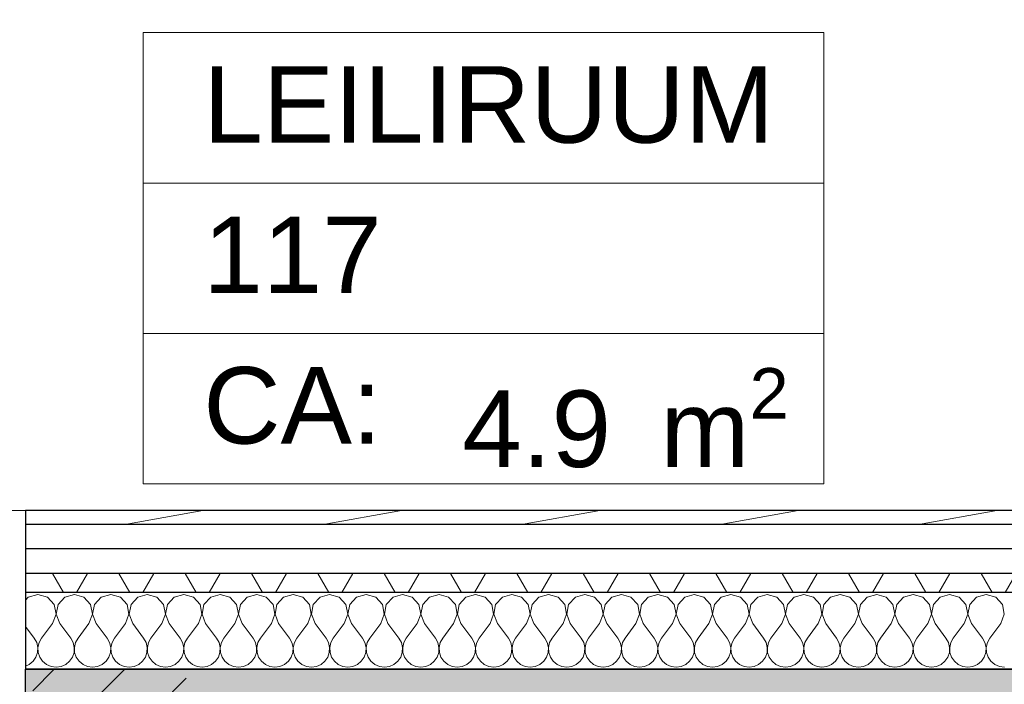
# Model space of a CAD drawing. Header units: millimetres. Extents: x -63554 to 200, y -19084 to 40052.
# Tile 79 of 120: x -47048 to -45762, y 3720 to 4588. Entities that reach past the tile are written whole.
import ezdxf
from ezdxf.enums import TextEntityAlignment as Align

# ---------------------------------------------------------------- set-up
doc = ezdxf.new("R2010")
doc.units = ezdxf.units.MM
doc.header["$MEASUREMENT"] = 0
for name, color, linetype in [('1311_Vaheseinad', 7, 'Continuous'), ('Archicad Doors', 7, 'Continuous'), ('New_014_Ruumi netopind', 7, 'Continuous'), ('New_1311_Vaheseinad', 7, 'Continuous'), ('New_Archicad Door Markers', 7, 'Continuous'), ('New_Archicad Doors', 7, 'Continuous')]:
    doc.layers.add(name, color=color, linetype=linetype)
for name, color, linetype, lineweight in [('1311_Vaheseinad_Pen_No__101', 252, 'Continuous', 13), ('1311_Vaheseinad_Pen_No__41', 7, 'Continuous', 25), ('2D Drafting - General.AR_Pen_No__20', 1, 'Continuous', 0), ('Archicad Doors_Pen_No__101', 252, 'Continuous', 13), ('New_1311_Vaheseinad_Pen_No__101', 252, 'Continuous', 13), ('New_1311_Vaheseinad_Pen_No__41', 7, 'Continuous', 25), ('New_Archicad Door Markers_Pen_No__7', 7, 'Continuous', 35), ('New_Archicad Doors_Pen_No__101', 252, 'Continuous', 13), ('New_Archicad Zone Stamps_Pen_No__1', 7, 'Continuous', 13), ('New_Archicad Zone Stamps_Pen_No__7', 7, 'Continuous', 35)]:
    doc.layers.add(name, color=color, linetype=linetype, lineweight=lineweight)
doc.layers.add('New_Archicad Door Markers_Pen_No__5', color=7, linetype='Continuous', lineweight=25, true_color=0x40a5ff)
doc.styles.add('GENERATED_STYLE_1', font='arial.ttf')
doc.styles.add('GENERATED_STYLE_2', font='arial.ttf')

# ---------------------------------------------------------------- blocks, each defined once
blk = doc.blocks.new('LEILIRUUM_117_15_1', base_point=(-47351.5, 3992.3))
at = {"layer": 'New_Archicad Zone Stamps_Pen_No__1', "color": 7, "linetype": 'Continuous', "lineweight": 13}
for p, q in [((-45997.7, 4571), (-46886.4, 4571)), ((-46886.4, 4571), (-46886.4, 3981.7)), ((-46886.4, 4571), (-45997.7, 4571)), ((-46886.4, 4374.5), (-46886.4, 4571)), ((-45997.7, 3981.7), (-45997.7, 4571)), ((-45997.7, 4571), (-45997.7, 4374.5)), ((-45997.7, 4374.5), (-46886.4, 4374.5)), ((-46886.4, 4374.5), (-45997.7, 4374.5)), ((-46886.4, 4178.1), (-46886.4, 4374.5)), ((-45997.7, 4374.5), (-45997.7, 4178.1)), ((-45997.7, 4178.1), (-46886.4, 4178.1)), ((-46886.4, 4178.1), (-45997.7, 4178.1)), ((-46886.4, 3981.7), (-46886.4, 4178.1)), ((-45997.7, 4178.1), (-45997.7, 3981.7)), ((-46886.4, 3981.7), (-45997.7, 3981.7)), ((-45997.7, 3981.7), (-46886.4, 3981.7))]:
    blk.add_line(p, q, dxfattribs=at)
at = {"layer": 'New_Archicad Zone Stamps_Pen_No__7', "color": 7, "lineweight": 35, "insert": (-46469.6, 4132.9), "char_height": 100, "attachment_point": 1, "style": 'GENERATED_STYLE_2'}
blk.add_mtext('\\A1;{\\pql;\\pt0,350;\\fArial|b0|i0|c0|p0;\\W1.000000;4.9\\fArial|b0|i0|c0|p0;\\W1.000000;\\A1{\\H.66x;\\S^  ;}\\fArial|b0|i0|c0|p0;\\W1.000000; m\\fArial|b0|i0|c0|p0;\\W1.000000;\\A1{\\H.66x;\\S2^  ;}}', dxfattribs=at)
at = {"layer": 'New_Archicad Zone Stamps_Pen_No__7', "color": 7, "lineweight": 35, "style": 'GENERATED_STYLE_2'}
for tag, p in [('DUMMY_861', (-46076.2, 4551.3)), ('ROOM_NAME', (-46807.8, 4527.2)), ('DUMMY_862', (-46076.2, 4354.9)), ('ROOM_NUMBER', (-46807.8, 4330.8)), ('ceilingCode', (-46807.8, 4134.3))]:
    blk.add_attdef(tag, text='', height=100, dxfattribs=at).set_placement(p, align=Align.TOP_LEFT)
blk = doc.blocks.new('*X805')
at = {"layer": 'New_1311_Vaheseinad_Pen_No__101', "color": 252, "linetype": 'Continuous', "lineweight": 13}
for p, q in [((-47036.3, 3833.9), (-47040, 3829.9)), ((-47023.8, 3837.4), (-47036.3, 3833.9)), ((-47011.3, 3833.9), (-47023.8, 3837.4)), ((-47002.5, 3824.3), (-47011.3, 3833.9)), ((-46988.7, 3833.9), (-46997.5, 3824.3)), ((-46976.2, 3837.4), (-46988.7, 3833.9)), ((-46963.7, 3833.9), (-46976.2, 3837.4)), ((-46954.9, 3824.3), (-46963.7, 3833.9)), ((-46941.1, 3833.9), (-46949.9, 3824.3)), ((-46928.6, 3837.4), (-46941.1, 3833.9)), ((-46916.1, 3833.9), (-46928.6, 3837.4)), ((-46907.3, 3824.3), (-46916.1, 3833.9)), ((-46893.5, 3833.9), (-46902.2, 3824.3)), ((-46881, 3837.4), (-46893.5, 3833.9)), ((-46868.4, 3833.9), (-46881, 3837.4)), ((-46859.7, 3824.3), (-46868.4, 3833.9)), ((-46845.9, 3833.9), (-46854.6, 3824.3)), ((-46833.3, 3837.4), (-46845.9, 3833.9)), ((-46820.8, 3833.9), (-46833.3, 3837.4)), ((-46812, 3824.3), (-46820.8, 3833.9)), ((-46798.2, 3833.9), (-46807, 3824.3)), ((-46785.7, 3837.4), (-46798.2, 3833.9)), ((-46773.2, 3833.9), (-46785.7, 3837.4)), ((-46764.4, 3824.3), (-46773.2, 3833.9)), ((-46750.6, 3833.9), (-46759.4, 3824.3)), ((-46738.1, 3837.4), (-46750.6, 3833.9)), ((-46725.6, 3833.9), (-46738.1, 3837.4)), ((-46716.8, 3824.3), (-46725.6, 3833.9)), ((-46703, 3833.9), (-46711.8, 3824.3)), ((-46690.5, 3837.4), (-46703, 3833.9)), ((-46678, 3833.9), (-46690.5, 3837.4)), ((-46669.2, 3824.3), (-46678, 3833.9)), ((-46655.4, 3833.9), (-46664.2, 3824.3)), ((-46642.9, 3837.4), (-46655.4, 3833.9)), ((-46630.3, 3833.9), (-46642.9, 3837.4)), ((-46621.6, 3824.3), (-46630.3, 3833.9)), ((-46607.8, 3833.9), (-46616.5, 3824.3)), ((-46595.2, 3837.4), (-46607.8, 3833.9)), ((-46582.7, 3833.9), (-46595.2, 3837.4)), ((-46573.9, 3824.3), (-46582.7, 3833.9)), ((-46560.1, 3833.9), (-46568.9, 3824.3)), ((-46547.6, 3837.4), (-46560.1, 3833.9)), ((-46535.1, 3833.9), (-46547.6, 3837.4)), ((-46526.3, 3824.3), (-46535.1, 3833.9)), ((-46512.5, 3833.9), (-46521.3, 3824.3)), ((-46500, 3837.4), (-46512.5, 3833.9)), ((-46487.5, 3833.9), (-46500, 3837.4)), ((-46478.7, 3824.3), (-46487.5, 3833.9)), ((-46464.9, 3833.9), (-46473.7, 3824.3)), ((-46452.4, 3837.4), (-46464.9, 3833.9)), ((-46439.9, 3833.9), (-46452.4, 3837.4)), ((-46431.1, 3824.3), (-46439.9, 3833.9)), ((-46417.3, 3833.9), (-46426.1, 3824.3)), ((-46404.8, 3837.4), (-46417.3, 3833.9)), ((-46392.2, 3833.9), (-46404.8, 3837.4)), ((-46383.5, 3824.3), (-46392.2, 3833.9)), ((-46369.7, 3833.9), (-46378.4, 3824.3)), ((-46357.1, 3837.4), (-46369.7, 3833.9)), ((-46344.6, 3833.9), (-46357.1, 3837.4)), ((-46335.8, 3824.3), (-46344.6, 3833.9)), ((-46322, 3833.9), (-46330.8, 3824.3)), ((-46309.5, 3837.4), (-46322, 3833.9)), ((-46297, 3833.9), (-46309.5, 3837.4)), ((-46288.2, 3824.3), (-46297, 3833.9)), ((-46274.4, 3833.9), (-46283.2, 3824.3)), ((-46261.9, 3837.4), (-46274.4, 3833.9)), ((-46249.4, 3833.9), (-46261.9, 3837.4)), ((-46240.6, 3824.3), (-46249.4, 3833.9)), ((-46226.8, 3833.9), (-46235.6, 3824.3)), ((-46214.3, 3837.4), (-46226.8, 3833.9)), ((-46201.8, 3833.9), (-46214.3, 3837.4)), ((-46193, 3824.3), (-46201.8, 3833.9)), ((-46179.2, 3833.9), (-46188, 3824.3)), ((-46166.7, 3837.4), (-46179.2, 3833.9)), ((-46154.1, 3833.9), (-46166.7, 3837.4)), ((-46145.4, 3824.3), (-46154.1, 3833.9)), ((-46131.6, 3833.9), (-46140.3, 3824.3)), ((-46119, 3837.4), (-46131.6, 3833.9)), ((-46106.5, 3833.9), (-46119, 3837.4)), ((-46097.8, 3824.3), (-46106.5, 3833.9)), ((-46083.9, 3833.9), (-46092.7, 3824.3)), ((-46071.4, 3837.4), (-46083.9, 3833.9)), ((-46058.9, 3833.9), (-46071.4, 3837.4)), ((-46050.1, 3824.3), (-46058.9, 3833.9)), ((-46036.3, 3833.9), (-46045.1, 3824.3)), ((-46023.8, 3837.4), (-46036.3, 3833.9)), ((-46011.3, 3833.9), (-46023.8, 3837.4)), ((-46002.5, 3824.3), (-46011.3, 3833.9)), ((-45988.7, 3833.9), (-45997.5, 3824.3)), ((-45976.2, 3837.4), (-45988.7, 3833.9)), ((-45963.7, 3833.9), (-45976.2, 3837.4)), ((-45954.9, 3824.3), (-45963.7, 3833.9)), ((-45941.1, 3833.9), (-45949.9, 3824.3)), ((-45928.6, 3837.4), (-45941.1, 3833.9)), ((-45916.1, 3833.9), (-45928.6, 3837.4)), ((-45907.3, 3824.3), (-45916.1, 3833.9)), ((-45893.5, 3833.9), (-45902.2, 3824.3)), ((-45881, 3837.4), (-45893.5, 3833.9)), ((-45868.4, 3833.9), (-45881, 3837.4)), ((-45859.7, 3824.3), (-45868.4, 3833.9)), ((-45845.9, 3833.9), (-45854.6, 3824.3)), ((-45833.3, 3837.4), (-45845.9, 3833.9)), ((-45820.8, 3833.9), (-45833.3, 3837.4)), ((-45812, 3824.3), (-45820.8, 3833.9)), ((-45798.2, 3833.9), (-45807, 3824.3)), ((-45785.7, 3837.4), (-45798.2, 3833.9)), ((-45773.2, 3833.9), (-45785.7, 3837.4)), ((-45764.4, 3824.3), (-45773.2, 3833.9)), ((-47000.1, 3811.5), (-47002.5, 3824.3)), ((-46997.5, 3824.3), (-46999.9, 3811.5)), ((-46952.5, 3811.5), (-46954.9, 3824.3)), ((-46949.9, 3824.3), (-46952.3, 3811.5)), ((-46904.9, 3811.5), (-46907.3, 3824.3)), ((-46902.2, 3824.3), (-46904.7, 3811.5)), ((-46857.2, 3811.5), (-46859.7, 3824.3)), ((-46854.6, 3824.3), (-46857, 3811.5)), ((-46809.6, 3811.5), (-46812, 3824.3)), ((-46807, 3824.3), (-46809.4, 3811.5)), ((-46762, 3811.5), (-46764.4, 3824.3)), ((-46759.4, 3824.3), (-46761.8, 3811.5)), ((-46714.4, 3811.5), (-46716.8, 3824.3)), ((-46711.8, 3824.3), (-46714.2, 3811.5)), ((-46666.8, 3811.5), (-46669.2, 3824.3)), ((-46664.2, 3824.3), (-46666.6, 3811.5)), ((-46619.1, 3811.5), (-46621.6, 3824.3)), ((-46616.5, 3824.3), (-46619, 3811.5)), ((-46571.5, 3811.5), (-46573.9, 3824.3)), ((-46568.9, 3824.3), (-46571.3, 3811.5)), ((-46523.9, 3811.5), (-46526.3, 3824.3)), ((-46521.3, 3824.3), (-46523.7, 3811.5)), ((-46476.3, 3811.5), (-46478.7, 3824.3)), ((-46473.7, 3824.3), (-46476.1, 3811.5)), ((-46428.7, 3811.5), (-46431.1, 3824.3)), ((-46426.1, 3824.3), (-46428.5, 3811.5)), ((-46381, 3811.5), (-46383.5, 3824.3)), ((-46378.4, 3824.3), (-46380.9, 3811.5)), ((-46333.4, 3811.5), (-46335.8, 3824.3)), ((-46330.8, 3824.3), (-46333.2, 3811.5)), ((-46285.8, 3811.5), (-46288.2, 3824.3)), ((-46283.2, 3824.3), (-46285.6, 3811.5)), ((-46238.2, 3811.5), (-46240.6, 3824.3)), ((-46235.6, 3824.3), (-46238, 3811.5)), ((-46190.6, 3811.5), (-46193, 3824.3)), ((-46188, 3824.3), (-46190.4, 3811.5)), ((-46143, 3811.5), (-46145.4, 3824.3)), ((-46140.3, 3824.3), (-46142.8, 3811.5)), ((-46095.3, 3811.5), (-46097.8, 3824.3)), ((-46092.7, 3824.3), (-46095.1, 3811.5)), ((-46047.7, 3811.5), (-46050.1, 3824.3)), ((-46045.1, 3824.3), (-46047.5, 3811.5)), ((-46000.1, 3811.5), (-46002.5, 3824.3)), ((-45997.5, 3824.3), (-45999.9, 3811.5)), ((-45952.5, 3811.5), (-45954.9, 3824.3)), ((-45949.9, 3824.3), (-45952.3, 3811.5)), ((-45904.9, 3811.5), (-45907.3, 3824.3)), ((-45902.2, 3824.3), (-45904.7, 3811.5)), ((-45857.2, 3811.5), (-45859.7, 3824.3)), ((-45854.6, 3824.3), (-45857, 3811.5)), ((-45809.6, 3811.5), (-45812, 3824.3)), ((-45807, 3824.3), (-45809.4, 3811.5)), ((-45762, 3811.5), (-45764.4, 3824.3)), ((-47004.8, 3799.4), (-47000.1, 3811.5)), ((-46999.9, 3811.5), (-46995.2, 3799.4)), ((-46957.1, 3799.4), (-46952.5, 3811.5)), ((-46952.3, 3811.5), (-46947.6, 3799.4)), ((-46909.5, 3799.4), (-46904.9, 3811.5)), ((-46904.7, 3811.5), (-46900, 3799.4)), ((-46861.9, 3799.4), (-46857.2, 3811.5)), ((-46857, 3811.5), (-46852.4, 3799.4)), ((-46814.3, 3799.4), (-46809.6, 3811.5)), ((-46809.4, 3811.5), (-46804.8, 3799.4)), ((-46766.7, 3799.4), (-46762, 3811.5)), ((-46761.8, 3811.5), (-46757.1, 3799.4)), ((-46719, 3799.4), (-46714.4, 3811.5)), ((-46714.2, 3811.5), (-46709.5, 3799.4)), ((-46671.4, 3799.4), (-46666.8, 3811.5)), ((-46666.6, 3811.5), (-46661.9, 3799.4)), ((-46623.8, 3799.4), (-46619.1, 3811.5)), ((-46619, 3811.5), (-46614.3, 3799.4)), ((-46576.2, 3799.4), (-46571.5, 3811.5)), ((-46571.3, 3811.5), (-46566.7, 3799.4)), ((-46528.6, 3799.4), (-46523.9, 3811.5)), ((-46523.7, 3811.5), (-46519, 3799.4)), ((-46481, 3799.4), (-46476.3, 3811.5)), ((-46476.1, 3811.5), (-46471.4, 3799.4)), ((-46433.3, 3799.4), (-46428.7, 3811.5)), ((-46428.5, 3811.5), (-46423.8, 3799.4)), ((-46385.7, 3799.4), (-46381, 3811.5)), ((-46380.9, 3811.5), (-46376.2, 3799.4)), ((-46338.1, 3799.4), (-46333.4, 3811.5)), ((-46333.2, 3811.5), (-46328.6, 3799.4)), ((-46290.5, 3799.4), (-46285.8, 3811.5)), ((-46285.6, 3811.5), (-46281, 3799.4)), ((-46242.9, 3799.4), (-46238.2, 3811.5)), ((-46238, 3811.5), (-46233.3, 3799.4)), ((-46195.2, 3799.4), (-46190.6, 3811.5)), ((-46190.4, 3811.5), (-46185.7, 3799.4)), ((-46147.6, 3799.4), (-46143, 3811.5)), ((-46142.8, 3811.5), (-46138.1, 3799.4)), ((-46100, 3799.4), (-46095.3, 3811.5)), ((-46095.1, 3811.5), (-46090.5, 3799.4)), ((-46052.4, 3799.4), (-46047.7, 3811.5)), ((-46047.5, 3811.5), (-46042.9, 3799.4)), ((-46004.8, 3799.4), (-46000.1, 3811.5)), ((-45999.9, 3811.5), (-45995.2, 3799.4)), ((-45957.1, 3799.4), (-45952.5, 3811.5)), ((-45952.3, 3811.5), (-45947.6, 3799.4)), ((-45909.5, 3799.4), (-45904.9, 3811.5)), ((-45904.7, 3811.5), (-45900, 3799.4)), ((-45861.9, 3799.4), (-45857.2, 3811.5)), ((-45857, 3811.5), (-45852.4, 3799.4)), ((-45814.3, 3799.4), (-45809.6, 3811.5)), ((-45809.4, 3811.5), (-45804.8, 3799.4)), ((-45766.7, 3799.4), (-45762, 3811.5)), ((-47040, 3795.5), (-47028.6, 3780.3)), ((-47004.8, 3799.4), (-47019, 3780.3)), ((-46995.2, 3799.4), (-46981, 3780.3)), ((-46957.1, 3799.4), (-46971.4, 3780.3)), ((-46947.6, 3799.4), (-46933.3, 3780.3)), ((-46909.5, 3799.4), (-46923.8, 3780.3)), ((-46900, 3799.4), (-46885.7, 3780.3)), ((-46861.9, 3799.4), (-46876.2, 3780.3)), ((-46852.4, 3799.4), (-46838.1, 3780.3)), ((-46814.3, 3799.4), (-46828.6, 3780.3)), ((-46804.8, 3799.4), (-46790.5, 3780.3)), ((-46766.7, 3799.4), (-46781, 3780.3)), ((-46757.1, 3799.4), (-46742.9, 3780.3)), ((-46719, 3799.4), (-46733.3, 3780.3)), ((-46709.5, 3799.4), (-46695.2, 3780.3)), ((-46671.4, 3799.4), (-46685.7, 3780.3)), ((-46661.9, 3799.4), (-46647.6, 3780.3)), ((-46623.8, 3799.4), (-46638.1, 3780.3)), ((-46614.3, 3799.4), (-46600, 3780.3)), ((-46576.2, 3799.4), (-46590.5, 3780.3)), ((-46566.7, 3799.4), (-46552.4, 3780.3)), ((-46528.6, 3799.4), (-46542.9, 3780.3)), ((-46519, 3799.4), (-46504.8, 3780.3)), ((-46481, 3799.4), (-46495.2, 3780.3)), ((-46471.4, 3799.4), (-46457.1, 3780.3)), ((-46433.3, 3799.4), (-46447.6, 3780.3)), ((-46423.8, 3799.4), (-46409.5, 3780.3)), ((-46385.7, 3799.4), (-46400, 3780.3)), ((-46376.2, 3799.4), (-46361.9, 3780.3)), ((-46338.1, 3799.4), (-46352.4, 3780.3)), ((-46328.6, 3799.4), (-46314.3, 3780.3)), ((-46290.5, 3799.4), (-46304.8, 3780.3)), ((-46281, 3799.4), (-46266.7, 3780.3)), ((-46242.9, 3799.4), (-46257.1, 3780.3)), ((-46233.3, 3799.4), (-46219, 3780.3)), ((-46195.2, 3799.4), (-46209.5, 3780.3)), ((-46185.7, 3799.4), (-46171.4, 3780.3)), ((-46147.6, 3799.4), (-46161.9, 3780.3)), ((-46138.1, 3799.4), (-46123.8, 3780.3)), ((-46100, 3799.4), (-46114.3, 3780.3)), ((-46090.5, 3799.4), (-46076.2, 3780.3)), ((-46052.4, 3799.4), (-46066.7, 3780.3)), ((-46042.9, 3799.4), (-46028.6, 3780.3)), ((-46004.8, 3799.4), (-46019, 3780.3)), ((-45995.2, 3799.4), (-45981, 3780.3)), ((-45957.1, 3799.4), (-45971.4, 3780.3)), ((-45947.6, 3799.4), (-45933.3, 3780.3)), ((-45909.5, 3799.4), (-45923.8, 3780.3)), ((-45900, 3799.4), (-45885.7, 3780.3)), ((-45861.9, 3799.4), (-45876.2, 3780.3)), ((-45852.4, 3799.4), (-45838.1, 3780.3)), ((-45814.3, 3799.4), (-45828.6, 3780.3)), ((-45804.8, 3799.4), (-45790.5, 3780.3)), ((-45766.7, 3799.4), (-45781, 3780.3)), ((-47025.4, 3774.6), (-47028.6, 3780.3)), ((-47019, 3780.3), (-47022.2, 3774.6)), ((-46977.8, 3774.6), (-46981, 3780.3)), ((-46971.4, 3780.3), (-46974.6, 3774.6)), ((-46930.2, 3774.6), (-46933.3, 3780.3)), ((-46923.8, 3780.3), (-46927, 3774.6)), ((-46882.5, 3774.6), (-46885.7, 3780.3)), ((-46876.2, 3780.3), (-46879.4, 3774.6)), ((-46834.9, 3774.6), (-46838.1, 3780.3)), ((-46828.6, 3780.3), (-46831.8, 3774.6)), ((-46787.3, 3774.6), (-46790.5, 3780.3)), ((-46781, 3780.3), (-46784.1, 3774.6)), ((-46739.7, 3774.6), (-46742.9, 3780.3)), ((-46733.3, 3780.3), (-46736.5, 3774.6)), ((-46692.1, 3774.6), (-46695.2, 3780.3)), ((-46685.7, 3780.3), (-46688.9, 3774.6)), ((-46644.4, 3774.6), (-46647.6, 3780.3)), ((-46638.1, 3780.3), (-46641.3, 3774.6)), ((-46596.8, 3774.6), (-46600, 3780.3)), ((-46590.5, 3780.3), (-46593.7, 3774.6)), ((-46549.2, 3774.6), (-46552.4, 3780.3)), ((-46542.9, 3780.3), (-46546, 3774.6)), ((-46501.6, 3774.6), (-46504.8, 3780.3)), ((-46495.2, 3780.3), (-46498.4, 3774.6)), ((-46454, 3774.6), (-46457.1, 3780.3)), ((-46447.6, 3780.3), (-46450.8, 3774.6)), ((-46406.3, 3774.6), (-46409.5, 3780.3)), ((-46400, 3780.3), (-46403.2, 3774.6)), ((-46358.7, 3774.6), (-46361.9, 3780.3)), ((-46352.4, 3780.3), (-46355.6, 3774.6)), ((-46311.1, 3774.6), (-46314.3, 3780.3)), ((-46304.8, 3780.3), (-46307.9, 3774.6)), ((-46263.5, 3774.6), (-46266.7, 3780.3)), ((-46257.1, 3780.3), (-46260.3, 3774.6)), ((-46215.9, 3774.6), (-46219, 3780.3)), ((-46209.5, 3780.3), (-46212.7, 3774.6)), ((-46168.2, 3774.6), (-46171.4, 3780.3)), ((-46161.9, 3780.3), (-46165.1, 3774.6)), ((-46120.6, 3774.6), (-46123.8, 3780.3)), ((-46114.3, 3780.3), (-46117.5, 3774.6)), ((-46073, 3774.6), (-46076.2, 3780.3)), ((-46066.7, 3780.3), (-46069.8, 3774.6)), ((-46025.4, 3774.6), (-46028.6, 3780.3)), ((-46019, 3780.3), (-46022.2, 3774.6)), ((-45977.8, 3774.6), (-45981, 3780.3)), ((-45971.4, 3780.3), (-45974.6, 3774.6)), ((-45930.2, 3774.6), (-45933.3, 3780.3)), ((-45923.8, 3780.3), (-45927, 3774.6)), ((-45882.5, 3774.6), (-45885.7, 3780.3)), ((-45876.2, 3780.3), (-45879.4, 3774.6)), ((-45834.9, 3774.6), (-45838.1, 3780.3)), ((-45828.6, 3780.3), (-45831.8, 3774.6)), ((-45787.3, 3774.6), (-45790.5, 3780.3)), ((-45781, 3780.3), (-45784.1, 3774.6)), ((-47023.9, 3768.2), (-47025.4, 3774.6)), ((-47024.2, 3761.6), (-47023.9, 3768.2)), ((-47022.2, 3774.6), (-47023.7, 3768.2)), ((-47023.7, 3768.2), (-47023.4, 3761.6)), ((-46976.3, 3768.2), (-46977.8, 3774.6)), ((-46976.6, 3761.6), (-46976.3, 3768.2)), ((-46974.6, 3774.6), (-46976.1, 3768.2)), ((-46976.1, 3768.2), (-46975.8, 3761.6)), ((-46928.7, 3768.2), (-46930.2, 3774.6)), ((-46929, 3761.6), (-46928.7, 3768.2)), ((-46927, 3774.6), (-46928.5, 3768.2)), ((-46928.5, 3768.2), (-46928.2, 3761.6)), ((-46881, 3768.2), (-46882.5, 3774.6)), ((-46881.4, 3761.6), (-46881, 3768.2)), ((-46879.4, 3774.6), (-46880.9, 3768.2)), ((-46880.9, 3768.2), (-46880.5, 3761.6)), ((-46833.4, 3768.2), (-46834.9, 3774.6)), ((-46833.7, 3761.6), (-46833.4, 3768.2)), ((-46831.8, 3774.6), (-46833.2, 3768.2)), ((-46833.2, 3768.2), (-46832.9, 3761.6)), ((-46785.8, 3768.2), (-46787.3, 3774.6)), ((-46786.1, 3761.6), (-46785.8, 3768.2)), ((-46784.1, 3774.6), (-46785.6, 3768.2)), ((-46785.6, 3768.2), (-46785.3, 3761.6)), ((-46738.2, 3768.2), (-46739.7, 3774.6)), ((-46738.5, 3761.6), (-46738.2, 3768.2)), ((-46736.5, 3774.6), (-46738, 3768.2)), ((-46738, 3768.2), (-46737.7, 3761.6)), ((-46690.6, 3768.2), (-46692.1, 3774.6)), ((-46690.9, 3761.6), (-46690.6, 3768.2)), ((-46688.9, 3774.6), (-46690.4, 3768.2)), ((-46690.4, 3768.2), (-46690.1, 3761.6)), ((-46643, 3768.2), (-46644.4, 3774.6)), ((-46643.3, 3761.6), (-46643, 3768.2)), ((-46641.3, 3774.6), (-46642.8, 3768.2)), ((-46642.8, 3768.2), (-46642.4, 3761.6)), ((-46595.3, 3768.2), (-46596.8, 3774.6)), ((-46595.7, 3761.6), (-46595.3, 3768.2)), ((-46593.7, 3774.6), (-46595.1, 3768.2)), ((-46595.1, 3768.2), (-46594.8, 3761.6)), ((-46547.7, 3768.2), (-46549.2, 3774.6)), ((-46548, 3761.6), (-46547.7, 3768.2)), ((-46546, 3774.6), (-46547.5, 3768.2)), ((-46547.5, 3768.2), (-46547.2, 3761.6)), ((-46500.1, 3768.2), (-46501.6, 3774.6)), ((-46500.4, 3761.6), (-46500.1, 3768.2)), ((-46498.4, 3774.6), (-46499.9, 3768.2)), ((-46499.9, 3768.2), (-46499.6, 3761.6)), ((-46452.5, 3768.2), (-46454, 3774.6)), ((-46452.8, 3761.6), (-46452.5, 3768.2)), ((-46450.8, 3774.6), (-46452.3, 3768.2)), ((-46452.3, 3768.2), (-46452, 3761.6)), ((-46404.9, 3768.2), (-46406.3, 3774.6)), ((-46405.2, 3761.6), (-46404.9, 3768.2)), ((-46403.2, 3774.6), (-46404.7, 3768.2)), ((-46404.7, 3768.2), (-46404.3, 3761.6)), ((-46357.2, 3768.2), (-46358.7, 3774.6)), ((-46357.6, 3761.6), (-46357.2, 3768.2)), ((-46355.6, 3774.6), (-46357, 3768.2)), ((-46357, 3768.2), (-46356.7, 3761.6)), ((-46309.6, 3768.2), (-46311.1, 3774.6)), ((-46309.9, 3761.6), (-46309.6, 3768.2)), ((-46307.9, 3774.6), (-46309.4, 3768.2)), ((-46309.4, 3768.2), (-46309.1, 3761.6)), ((-46262, 3768.2), (-46263.5, 3774.6)), ((-46262.3, 3761.6), (-46262, 3768.2)), ((-46260.3, 3774.6), (-46261.8, 3768.2)), ((-46261.8, 3768.2), (-46261.5, 3761.6)), ((-46214.4, 3768.2), (-46215.9, 3774.6)), ((-46214.7, 3761.6), (-46214.4, 3768.2)), ((-46212.7, 3774.6), (-46214.2, 3768.2)), ((-46214.2, 3768.2), (-46213.9, 3761.6)), ((-46166.8, 3768.2), (-46168.2, 3774.6)), ((-46167.1, 3761.6), (-46166.8, 3768.2)), ((-46165.1, 3774.6), (-46166.6, 3768.2)), ((-46166.6, 3768.2), (-46166.3, 3761.6)), ((-46119.1, 3768.2), (-46120.6, 3774.6)), ((-46119.5, 3761.6), (-46119.1, 3768.2)), ((-46117.5, 3774.6), (-46119, 3768.2)), ((-46119, 3768.2), (-46118.6, 3761.6)), ((-46071.5, 3768.2), (-46073, 3774.6)), ((-46071.8, 3761.6), (-46071.5, 3768.2)), ((-46069.8, 3774.6), (-46071.3, 3768.2)), ((-46071.3, 3768.2), (-46071, 3761.6)), ((-46023.9, 3768.2), (-46025.4, 3774.6)), ((-46024.2, 3761.6), (-46023.9, 3768.2)), ((-46022.2, 3774.6), (-46023.7, 3768.2)), ((-46023.7, 3768.2), (-46023.4, 3761.6)), ((-45976.3, 3768.2), (-45977.8, 3774.6)), ((-45976.6, 3761.6), (-45976.3, 3768.2)), ((-45974.6, 3774.6), (-45976.1, 3768.2)), ((-45976.1, 3768.2), (-45975.8, 3761.6)), ((-45928.7, 3768.2), (-45930.2, 3774.6)), ((-45929, 3761.6), (-45928.7, 3768.2)), ((-45927, 3774.6), (-45928.5, 3768.2)), ((-45928.5, 3768.2), (-45928.2, 3761.6)), ((-45881, 3768.2), (-45882.5, 3774.6)), ((-45881.4, 3761.6), (-45881, 3768.2)), ((-45879.4, 3774.6), (-45880.9, 3768.2)), ((-45880.9, 3768.2), (-45880.5, 3761.6)), ((-45833.4, 3768.2), (-45834.9, 3774.6)), ((-45833.7, 3761.6), (-45833.4, 3768.2)), ((-45831.8, 3774.6), (-45833.2, 3768.2)), ((-45833.2, 3768.2), (-45832.9, 3761.6)), ((-45785.8, 3768.2), (-45787.3, 3774.6)), ((-45786.1, 3761.6), (-45785.8, 3768.2)), ((-45784.1, 3774.6), (-45785.6, 3768.2)), ((-45785.6, 3768.2), (-45785.3, 3761.6)), ((-47030, 3750), (-47026.3, 3755.4)), ((-47026.3, 3755.4), (-47024.2, 3761.6)), ((-47023.4, 3761.6), (-47021.3, 3755.4)), ((-47021.3, 3755.4), (-47017.6, 3750)), ((-46982.4, 3750), (-46978.7, 3755.4)), ((-46978.7, 3755.4), (-46976.6, 3761.6)), ((-46975.8, 3761.6), (-46973.7, 3755.4)), ((-46973.7, 3755.4), (-46970, 3750)), ((-46934.8, 3750), (-46931.1, 3755.4)), ((-46931.1, 3755.4), (-46929, 3761.6)), ((-46928.2, 3761.6), (-46926.1, 3755.4)), ((-46926.1, 3755.4), (-46922.3, 3750)), ((-46887.2, 3750), (-46883.5, 3755.4)), ((-46883.5, 3755.4), (-46881.4, 3761.6)), ((-46880.5, 3761.6), (-46878.4, 3755.4)), ((-46878.4, 3755.4), (-46874.7, 3750)), ((-46839.6, 3750), (-46835.8, 3755.4)), ((-46835.8, 3755.4), (-46833.7, 3761.6)), ((-46832.9, 3761.6), (-46830.8, 3755.4)), ((-46830.8, 3755.4), (-46827.1, 3750)), ((-46791.9, 3750), (-46788.2, 3755.4)), ((-46788.2, 3755.4), (-46786.1, 3761.6)), ((-46785.3, 3761.6), (-46783.2, 3755.4)), ((-46783.2, 3755.4), (-46779.5, 3750)), ((-46744.3, 3750), (-46740.6, 3755.4)), ((-46740.6, 3755.4), (-46738.5, 3761.6)), ((-46737.7, 3761.6), (-46735.6, 3755.4)), ((-46735.6, 3755.4), (-46731.9, 3750)), ((-46696.7, 3750), (-46693, 3755.4)), ((-46693, 3755.4), (-46690.9, 3761.6)), ((-46690.1, 3761.6), (-46688, 3755.4)), ((-46688, 3755.4), (-46684.2, 3750)), ((-46649.1, 3750), (-46645.4, 3755.4)), ((-46645.4, 3755.4), (-46643.3, 3761.6)), ((-46642.4, 3761.6), (-46640.3, 3755.4)), ((-46640.3, 3755.4), (-46636.6, 3750)), ((-46601.5, 3750), (-46597.8, 3755.4)), ((-46597.8, 3755.4), (-46595.7, 3761.6)), ((-46594.8, 3761.6), (-46592.7, 3755.4)), ((-46592.7, 3755.4), (-46589, 3750)), ((-46553.9, 3750), (-46550.1, 3755.4)), ((-46550.1, 3755.4), (-46548, 3761.6)), ((-46547.2, 3761.6), (-46545.1, 3755.4)), ((-46545.1, 3755.4), (-46541.4, 3750)), ((-46506.2, 3750), (-46502.5, 3755.4)), ((-46502.5, 3755.4), (-46500.4, 3761.6)), ((-46499.6, 3761.6), (-46497.5, 3755.4)), ((-46497.5, 3755.4), (-46493.8, 3750)), ((-46458.6, 3750), (-46454.9, 3755.4)), ((-46454.9, 3755.4), (-46452.8, 3761.6)), ((-46452, 3761.6), (-46449.9, 3755.4)), ((-46449.9, 3755.4), (-46446.1, 3750)), ((-46411, 3750), (-46407.3, 3755.4)), ((-46407.3, 3755.4), (-46405.2, 3761.6)), ((-46404.3, 3761.6), (-46402.2, 3755.4)), ((-46402.2, 3755.4), (-46398.5, 3750)), ((-46363.4, 3750), (-46359.7, 3755.4)), ((-46359.7, 3755.4), (-46357.6, 3761.6)), ((-46356.7, 3761.6), (-46354.6, 3755.4)), ((-46354.6, 3755.4), (-46350.9, 3750)), ((-46315.8, 3750), (-46312, 3755.4)), ((-46312, 3755.4), (-46309.9, 3761.6)), ((-46309.1, 3761.6), (-46307, 3755.4)), ((-46307, 3755.4), (-46303.3, 3750)), ((-46268.1, 3750), (-46264.4, 3755.4)), ((-46264.4, 3755.4), (-46262.3, 3761.6)), ((-46261.5, 3761.6), (-46259.4, 3755.4)), ((-46259.4, 3755.4), (-46255.7, 3750)), ((-46220.5, 3750), (-46216.8, 3755.4)), ((-46216.8, 3755.4), (-46214.7, 3761.6)), ((-46213.9, 3761.6), (-46211.8, 3755.4)), ((-46211.8, 3755.4), (-46208.1, 3750)), ((-46172.9, 3750), (-46169.2, 3755.4)), ((-46169.2, 3755.4), (-46167.1, 3761.6)), ((-46166.3, 3761.6), (-46164.2, 3755.4)), ((-46164.2, 3755.4), (-46160.4, 3750)), ((-46125.3, 3750), (-46121.6, 3755.4)), ((-46121.6, 3755.4), (-46119.5, 3761.6)), ((-46118.6, 3761.6), (-46116.5, 3755.4)), ((-46116.5, 3755.4), (-46112.8, 3750)), ((-46077.7, 3750), (-46073.9, 3755.4)), ((-46073.9, 3755.4), (-46071.8, 3761.6)), ((-46071, 3761.6), (-46068.9, 3755.4)), ((-46068.9, 3755.4), (-46065.2, 3750)), ((-46030, 3750), (-46026.3, 3755.4)), ((-46026.3, 3755.4), (-46024.2, 3761.6)), ((-46023.4, 3761.6), (-46021.3, 3755.4)), ((-46021.3, 3755.4), (-46017.6, 3750)), ((-45982.4, 3750), (-45978.7, 3755.4)), ((-45978.7, 3755.4), (-45976.6, 3761.6)), ((-45975.8, 3761.6), (-45973.7, 3755.4)), ((-45973.7, 3755.4), (-45970, 3750)), ((-45934.8, 3750), (-45931.1, 3755.4)), ((-45931.1, 3755.4), (-45929, 3761.6)), ((-45928.2, 3761.6), (-45926.1, 3755.4)), ((-45926.1, 3755.4), (-45922.3, 3750)), ((-45887.2, 3750), (-45883.5, 3755.4)), ((-45883.5, 3755.4), (-45881.4, 3761.6)), ((-45880.5, 3761.6), (-45878.4, 3755.4)), ((-45878.4, 3755.4), (-45874.7, 3750)), ((-45839.6, 3750), (-45835.8, 3755.4)), ((-45835.8, 3755.4), (-45833.7, 3761.6)), ((-45832.9, 3761.6), (-45830.8, 3755.4)), ((-45830.8, 3755.4), (-45827.1, 3750)), ((-45791.9, 3750), (-45788.2, 3755.4)), ((-45788.2, 3755.4), (-45786.1, 3761.6)), ((-45785.3, 3761.6), (-45783.2, 3755.4)), ((-45783.2, 3755.4), (-45779.5, 3750)), ((-47040, 3743.6), (-47035.1, 3745.8)), ((-47035.1, 3745.8), (-47030, 3750)), ((-47017.6, 3750), (-47012.5, 3745.8)), ((-47012.5, 3745.8), (-47006.5, 3743.1)), ((-47006.5, 3743.1), (-47000, 3742.2)), ((-47000, 3742.2), (-46993.5, 3743.1)), ((-46993.5, 3743.1), (-46987.5, 3745.8)), ((-46987.5, 3745.8), (-46982.4, 3750)), ((-46970, 3750), (-46964.9, 3745.8)), ((-46964.9, 3745.8), (-46958.9, 3743.1)), ((-46958.9, 3743.1), (-46952.4, 3742.2)), ((-46952.4, 3742.2), (-46945.9, 3743.1)), ((-46945.9, 3743.1), (-46939.9, 3745.8)), ((-46939.9, 3745.8), (-46934.8, 3750)), ((-46922.3, 3750), (-46917.3, 3745.8)), ((-46917.3, 3745.8), (-46911.3, 3743.1)), ((-46911.3, 3743.1), (-46904.8, 3742.2)), ((-46904.8, 3742.2), (-46898.3, 3743.1)), ((-46898.3, 3743.1), (-46892.2, 3745.8)), ((-46892.2, 3745.8), (-46887.2, 3750)), ((-46874.7, 3750), (-46869.7, 3745.8)), ((-46869.7, 3745.8), (-46863.6, 3743.1)), ((-46863.6, 3743.1), (-46857.1, 3742.2)), ((-46857.1, 3742.2), (-46850.6, 3743.1)), ((-46850.6, 3743.1), (-46844.6, 3745.8)), ((-46844.6, 3745.8), (-46839.6, 3750)), ((-46827.1, 3750), (-46822, 3745.8)), ((-46822, 3745.8), (-46816, 3743.1)), ((-46816, 3743.1), (-46809.5, 3742.2)), ((-46809.5, 3742.2), (-46803, 3743.1)), ((-46803, 3743.1), (-46797, 3745.8)), ((-46797, 3745.8), (-46791.9, 3750)), ((-46779.5, 3750), (-46774.4, 3745.8)), ((-46774.4, 3745.8), (-46768.4, 3743.1)), ((-46768.4, 3743.1), (-46761.9, 3742.2)), ((-46761.9, 3742.2), (-46755.4, 3743.1)), ((-46755.4, 3743.1), (-46749.4, 3745.8)), ((-46749.4, 3745.8), (-46744.3, 3750)), ((-46731.9, 3750), (-46726.8, 3745.8)), ((-46726.8, 3745.8), (-46720.8, 3743.1)), ((-46720.8, 3743.1), (-46714.3, 3742.2)), ((-46714.3, 3742.2), (-46707.8, 3743.1)), ((-46707.8, 3743.1), (-46701.8, 3745.8)), ((-46701.8, 3745.8), (-46696.7, 3750)), ((-46684.2, 3750), (-46679.2, 3745.8)), ((-46679.2, 3745.8), (-46673.2, 3743.1)), ((-46673.2, 3743.1), (-46666.7, 3742.2)), ((-46666.7, 3742.2), (-46660.2, 3743.1)), ((-46660.2, 3743.1), (-46654.1, 3745.8)), ((-46654.1, 3745.8), (-46649.1, 3750)), ((-46636.6, 3750), (-46631.6, 3745.8)), ((-46631.6, 3745.8), (-46625.6, 3743.1)), ((-46625.6, 3743.1), (-46619, 3742.2)), ((-46619, 3742.2), (-46612.5, 3743.1)), ((-46612.5, 3743.1), (-46606.5, 3745.8)), ((-46606.5, 3745.8), (-46601.5, 3750)), ((-46589, 3750), (-46583.9, 3745.8)), ((-46583.9, 3745.8), (-46577.9, 3743.1)), ((-46577.9, 3743.1), (-46571.4, 3742.2)), ((-46571.4, 3742.2), (-46564.9, 3743.1)), ((-46564.9, 3743.1), (-46558.9, 3745.8)), ((-46558.9, 3745.8), (-46553.9, 3750)), ((-46541.4, 3750), (-46536.3, 3745.8)), ((-46536.3, 3745.8), (-46530.3, 3743.1)), ((-46530.3, 3743.1), (-46523.8, 3742.2)), ((-46523.8, 3742.2), (-46517.3, 3743.1)), ((-46517.3, 3743.1), (-46511.3, 3745.8)), ((-46511.3, 3745.8), (-46506.2, 3750)), ((-46493.8, 3750), (-46488.7, 3745.8)), ((-46488.7, 3745.8), (-46482.7, 3743.1)), ((-46482.7, 3743.1), (-46476.2, 3742.2)), ((-46476.2, 3742.2), (-46469.7, 3743.1)), ((-46469.7, 3743.1), (-46463.7, 3745.8)), ((-46463.7, 3745.8), (-46458.6, 3750)), ((-46446.1, 3750), (-46441.1, 3745.8)), ((-46441.1, 3745.8), (-46435.1, 3743.1)), ((-46435.1, 3743.1), (-46428.6, 3742.2)), ((-46428.6, 3742.2), (-46422.1, 3743.1)), ((-46422.1, 3743.1), (-46416.1, 3745.8)), ((-46416.1, 3745.8), (-46411, 3750)), ((-46398.5, 3750), (-46393.5, 3745.8)), ((-46393.5, 3745.8), (-46387.5, 3743.1)), ((-46387.5, 3743.1), (-46381, 3742.2)), ((-46381, 3742.2), (-46374.4, 3743.1)), ((-46374.4, 3743.1), (-46368.4, 3745.8)), ((-46368.4, 3745.8), (-46363.4, 3750)), ((-46350.9, 3750), (-46345.9, 3745.8)), ((-46345.9, 3745.8), (-46339.8, 3743.1)), ((-46339.8, 3743.1), (-46333.3, 3742.2)), ((-46333.3, 3742.2), (-46326.8, 3743.1)), ((-46326.8, 3743.1), (-46320.8, 3745.8)), ((-46320.8, 3745.8), (-46315.8, 3750)), ((-46303.3, 3750), (-46298.2, 3745.8)), ((-46298.2, 3745.8), (-46292.2, 3743.1)), ((-46292.2, 3743.1), (-46285.7, 3742.2)), ((-46285.7, 3742.2), (-46279.2, 3743.1)), ((-46279.2, 3743.1), (-46273.2, 3745.8)), ((-46273.2, 3745.8), (-46268.1, 3750)), ((-46255.7, 3750), (-46250.6, 3745.8)), ((-46250.6, 3745.8), (-46244.6, 3743.1)), ((-46244.6, 3743.1), (-46238.1, 3742.2)), ((-46238.1, 3742.2), (-46231.6, 3743.1)), ((-46231.6, 3743.1), (-46225.6, 3745.8)), ((-46225.6, 3745.8), (-46220.5, 3750)), ((-46208.1, 3750), (-46203, 3745.8)), ((-46203, 3745.8), (-46197, 3743.1)), ((-46197, 3743.1), (-46190.5, 3742.2)), ((-46190.5, 3742.2), (-46184, 3743.1)), ((-46184, 3743.1), (-46178, 3745.8)), ((-46178, 3745.8), (-46172.9, 3750)), ((-46160.4, 3750), (-46155.4, 3745.8)), ((-46155.4, 3745.8), (-46149.4, 3743.1)), ((-46149.4, 3743.1), (-46142.9, 3742.2)), ((-46142.9, 3742.2), (-46136.4, 3743.1)), ((-46136.4, 3743.1), (-46130.3, 3745.8)), ((-46130.3, 3745.8), (-46125.3, 3750)), ((-46112.8, 3750), (-46107.8, 3745.8)), ((-46107.8, 3745.8), (-46101.7, 3743.1)), ((-46101.7, 3743.1), (-46095.2, 3742.2)), ((-46095.2, 3742.2), (-46088.7, 3743.1)), ((-46088.7, 3743.1), (-46082.7, 3745.8)), ((-46082.7, 3745.8), (-46077.7, 3750)), ((-46065.2, 3750), (-46060.1, 3745.8)), ((-46060.1, 3745.8), (-46054.1, 3743.1)), ((-46054.1, 3743.1), (-46047.6, 3742.2)), ((-46047.6, 3742.2), (-46041.1, 3743.1)), ((-46041.1, 3743.1), (-46035.1, 3745.8)), ((-46035.1, 3745.8), (-46030, 3750)), ((-46017.6, 3750), (-46012.5, 3745.8)), ((-46012.5, 3745.8), (-46006.5, 3743.1)), ((-46006.5, 3743.1), (-46000, 3742.2)), ((-46000, 3742.2), (-45993.5, 3743.1)), ((-45993.5, 3743.1), (-45987.5, 3745.8)), ((-45987.5, 3745.8), (-45982.4, 3750)), ((-45970, 3750), (-45964.9, 3745.8)), ((-45964.9, 3745.8), (-45958.9, 3743.1)), ((-45958.9, 3743.1), (-45952.4, 3742.2)), ((-45952.4, 3742.2), (-45945.9, 3743.1)), ((-45945.9, 3743.1), (-45939.9, 3745.8)), ((-45939.9, 3745.8), (-45934.8, 3750)), ((-45922.3, 3750), (-45917.3, 3745.8)), ((-45917.3, 3745.8), (-45911.3, 3743.1)), ((-45911.3, 3743.1), (-45904.8, 3742.2)), ((-45904.8, 3742.2), (-45898.3, 3743.1)), ((-45898.3, 3743.1), (-45892.2, 3745.8)), ((-45892.2, 3745.8), (-45887.2, 3750)), ((-45874.7, 3750), (-45869.7, 3745.8)), ((-45869.7, 3745.8), (-45863.6, 3743.1)), ((-45863.6, 3743.1), (-45857.1, 3742.2)), ((-45857.1, 3742.2), (-45850.6, 3743.1)), ((-45850.6, 3743.1), (-45844.6, 3745.8)), ((-45844.6, 3745.8), (-45839.6, 3750)), ((-45827.1, 3750), (-45822, 3745.8)), ((-45822, 3745.8), (-45816, 3743.1)), ((-45816, 3743.1), (-45809.5, 3742.2)), ((-45809.5, 3742.2), (-45803, 3743.1)), ((-45803, 3743.1), (-45797, 3745.8)), ((-45797, 3745.8), (-45791.9, 3750)), ((-45779.5, 3750), (-45774.4, 3745.8)), ((-45774.4, 3745.8), (-45768.4, 3743.1)), ((-45768.4, 3743.1), (-45761.9, 3742.2))]:
    blk.add_line(p, q, dxfattribs=at)
blk = doc.blocks.new('Simple Door Opening[16]_1')
at = {"layer": 'New_Archicad Doors_Pen_No__101', "color": 252, "linetype": 'Continuous', "lineweight": 13}
for p, q in [((-47840, 3946.8), (-47840, 3928.8)), ((-47040, 3946.8), (-47040, 3928.8)), ((-47840, 3928.8), (-47840, 3896.8)), ((-47040, 3928.8), (-47040, 3896.8)), ((-47840, 3896.8), (-47840, 3864.8)), ((-47040, 3896.8), (-47040, 3864.8)), ((-47840, 3864.8), (-47840, 3839.8)), ((-47040, 3864.8), (-47040, 3839.8)), ((-47840, 3839.8), (-47840, 3739.8)), ((-47040, 3839.8), (-47040, 3739.8))]:
    blk.add_line(p, q, dxfattribs=at)
blk = doc.blocks.new('Wall_51_1', base_point=(-47933, 3946.8))
at = {"layer": 'New_1311_Vaheseinad_Pen_No__101', "linetype": 'Continuous', "lineweight": 13}
h = blk.add_hatch(dxfattribs=at)
h.set_pattern_fill('WOOD_0001', color=252, style=0, pattern_type=2)
h.set_pattern_definition([(10, (0, 0), (-7.814168, 44.316348), [])])
h.paths.add_polyline_path([(-44767.6, 3946.8), (-47040, 3946.8), (-47040, 3928.8), (-44767.6, 3928.8)])
h = blk.add_hatch(dxfattribs=at)
h.set_pattern_fill('BATT_INSULATION_0001', color=252, style=0, pattern_type=2)
h.set_pattern_definition([(60, (0, 0), (-64.9519, 37.5), []), (120, (0, 0), (64.9519, 37.5), [])])
h.paths.add_polyline_path([(-44685.6, 3864.8), (-47040, 3864.8), (-47040, 3839.8), (-44685.6, 3839.8)])
at = {"layer": 'New_1311_Vaheseinad_Pen_No__41', "color": 7, "linetype": 'Continuous', "lineweight": 25}
for p, q in [((-47040, 3946.8), (-47040, 3928.8)), ((-44749.6, 3928.8), (-47040, 3928.8)), ((-47040, 3928.8), (-47040, 3896.8)), ((-44717.6, 3896.8), (-47040, 3896.8)), ((-47040, 3896.8), (-47040, 3864.8)), ((-44685.6, 3864.8), (-47040, 3864.8)), ((-47040, 3864.8), (-47040, 3839.8)), ((-44660.6, 3839.8), (-47040, 3839.8)), ((-47040, 3839.8), (-47040, 3739.8))]:
    blk.add_line(p, q, dxfattribs=at)
at = {"layer": 'New_1311_Vaheseinad_Pen_No__41', "color": 7, "linetype": 'Continuous', "lineweight": 25, "flags": 128}
for points in [[(-44767.6, 3946.8), (-47040, 3946.8)], [(-47040, 3739.8), (-44560.6, 3739.8)]]:
    blk.add_lwpolyline(points, dxfattribs=at)
at = {"layer": 'New_1311_Vaheseinad', "color": 7, "lineweight": 25}
blk.add_blockref('*X805', (0, 0), dxfattribs=at)
at = {"layer": 'New_Archicad Doors', "color": 252, "linetype": 'Continuous', "lineweight": 13}
blk.add_blockref('Simple Door Opening[16]_1', (0, 0), dxfattribs=at)
blk = doc.blocks.new('Simple Door Opening[44]_1')
at = {"layer": 'Archicad Doors_Pen_No__101', "color": 252, "linetype": 'Continuous', "lineweight": 13}
for p, q in [((-47300, 3579.8), (-47300, 3739.8)), ((-47040, 3579.8), (-47040, 3739.8)), ((-47300, 3579.8), (-47300, 3399.8)), ((-47040, 3579.8), (-47040, 3399.8))]:
    blk.add_line(p, q, dxfattribs=at)
blk = doc.blocks.new('D Marker 26_24')
at = {"layer": 'New_Archicad Door Markers_Pen_No__5', "color": 161, "linetype": 'Continuous', "lineweight": 25, "true_color": 0x40a5ff}
blk.add_line((0, 171.4), (0, -640), dxfattribs=at)
at = {"layer": 'New_Archicad Door Markers_Pen_No__7', "color": 7, "lineweight": 35, "insert": (228.6, 302.4), "char_height": 100, "attachment_point": 7, "rotation": 180, "style": 'GENERATED_STYLE_1'}
blk.add_mtext('\\A1;{\\pql;\\pt0;\\fArial|b0|i0|c0|p0;\\W1.000000;SU-09v\\fArial|b0|i0|c0|p0;\\W1.000000;\\fArial|b0|i0|c0|p0;\\W1.000000;\\fArial|b0|i0|c0|p0;\\W1.000000;}', dxfattribs=at)
blk = doc.blocks.new('Door 26[45]_1')
at = {"layer": 'New_Archicad Doors_Pen_No__101', "color": 252, "linetype": 'Continuous', "lineweight": 13}
for p, q in [((-47840, 3694.8), (-47840, 3739.8)), ((-47040, 3694.8), (-47040, 3739.8)), ((-47800, 3694.8), (-47840, 3694.8)), ((-47840, 3694.8), (-47840, 3579.8)), ((-47840, 3579.8), (-47840, 3694.8)), ((-47840, 3579.8), (-47840, 3694.8)), ((-47800, 3579.8), (-47800, 3694.8)), ((-47040, 3694.8), (-47080, 3694.8)), ((-47080, 3694.8), (-47080, 3579.8)), ((-47040, 3579.8), (-47040, 3694.8)), ((-47040, 3579.8), (-47040, 3694.8)), ((-47040, 3579.8), (-47040, 3694.8)), ((-47840, 3579.8), (-47800, 3579.8)), ((-47840, 3399.8), (-47840, 3579.8)), ((-47800, 3579.8), (-47800, 2859.8)), ((-47080, 3579.8), (-47040, 3579.8)), ((-47040, 3399.8), (-47040, 3579.8))]:
    blk.add_line(p, q, dxfattribs=at)
blk.add_arc((-47800, 3579.8), 720, 270, 0, dxfattribs=at)
at = {"layer": 'New_Archicad Door Markers', "color": 161, "lineweight": 25, "true_color": 0x40a5ff, "zscale": 1000, "rotation": 180}
blk.add_blockref('D Marker 26_24', (-47440, 3399.8), dxfattribs=at)
blk = doc.blocks.new('Wall_174_1', base_point=(-44560.6, 3399.8))
at = {"layer": '1311_Vaheseinad_Pen_No__101', "linetype": 'Continuous', "lineweight": 0, "true_color": 0x4c4c4c}
blk.add_hatch(color=251, dxfattribs=at).paths.add_polyline_path([(-44560.6, 3739.8), (-47040, 3739.8), (-47040, 3579.8), (-47040, 3399.8), (-44560.6, 3399.8)])
at = {"layer": '1311_Vaheseinad_Pen_No__41', "color": 7, "linetype": 'Continuous', "lineweight": 25}
blk.add_line((-47040, 3579.8), (-47040, 3739.8), dxfattribs=at)
at = {"layer": '1311_Vaheseinad_Pen_No__41', "color": 7, "linetype": 'Continuous', "lineweight": 25, "flags": 128}
blk.add_lwpolyline([(-44560.6, 3739.8), (-47040, 3739.8)], dxfattribs=at)
at = {"layer": 'Archicad Doors', "color": 252, "linetype": 'Continuous', "lineweight": 13}
blk.add_blockref('Simple Door Opening[44]_1', (0, 0), dxfattribs=at)
at = {"layer": 'New_Archicad Doors', "color": 252, "linetype": 'Continuous', "lineweight": 13}
blk.add_blockref('Door 26[45]_1', (0, 0), dxfattribs=at)

msp = doc.modelspace()

# ---------------------------------------------------------------- hatches: boundary and pattern name
at = {"layer": '2D Drafting - General.AR_Pen_No__20', "linetype": 'Continuous', "lineweight": 0}
h = msp.add_hatch(dxfattribs=at)
h.set_pattern_fill('DASHED_0001', color=1, style=0, pattern_type=2)
h.set_pattern_definition([(45, (0, 0), (-91.92388, 91.92388), [97.5, -32.5]), (45, (4e-14, 91.92), (-91.92388, 91.92388), [97.5, -32.5])])
h.paths.add_polyline_path([(-47030.2, 3739.8), (-46830.2, 3738.2), (-46833, 3398.8), (-47033, 3400.5)])

# ---------------------------------------------------------------- linework, layer by layer
at = {"layer": 'New_014_Ruumi netopind', "color": 254, "linetype": 'Continuous', "lineweight": 0, "true_color": 0xfdf2d0, "flags": 128}
msp.add_lwpolyline([(-44767.6, 5493), (-47933, 5493), (-47933, 3946.8), (-44767.6, 3946.8)], close=True, dxfattribs=at)

# ---------------------------------------------------------------- block references
at = {"layer": '1311_Vaheseinad', "color": 7, "lineweight": 25}
msp.add_blockref('Wall_174_1', (-44560.6, 3399.8), dxfattribs=at)
at = {"layer": 'New_014_Ruumi netopind', "color": 252, "linetype": 'Continuous', "lineweight": 13}
msp.add_blockref('LEILIRUUM_117_15_1', (-47351.5, 3992.3), dxfattribs=at).add_auto_attribs({'ROOM_NAME': 'LEILIRUUM', 'ROOM_NUMBER': '117', 'ceilingCode': 'CA: '})
at = {"layer": 'New_1311_Vaheseinad', "color": 7, "lineweight": 25}
msp.add_blockref('Wall_51_1', (-47933, 3946.8), dxfattribs=at)

doc.saveas('drawing.dxf')
